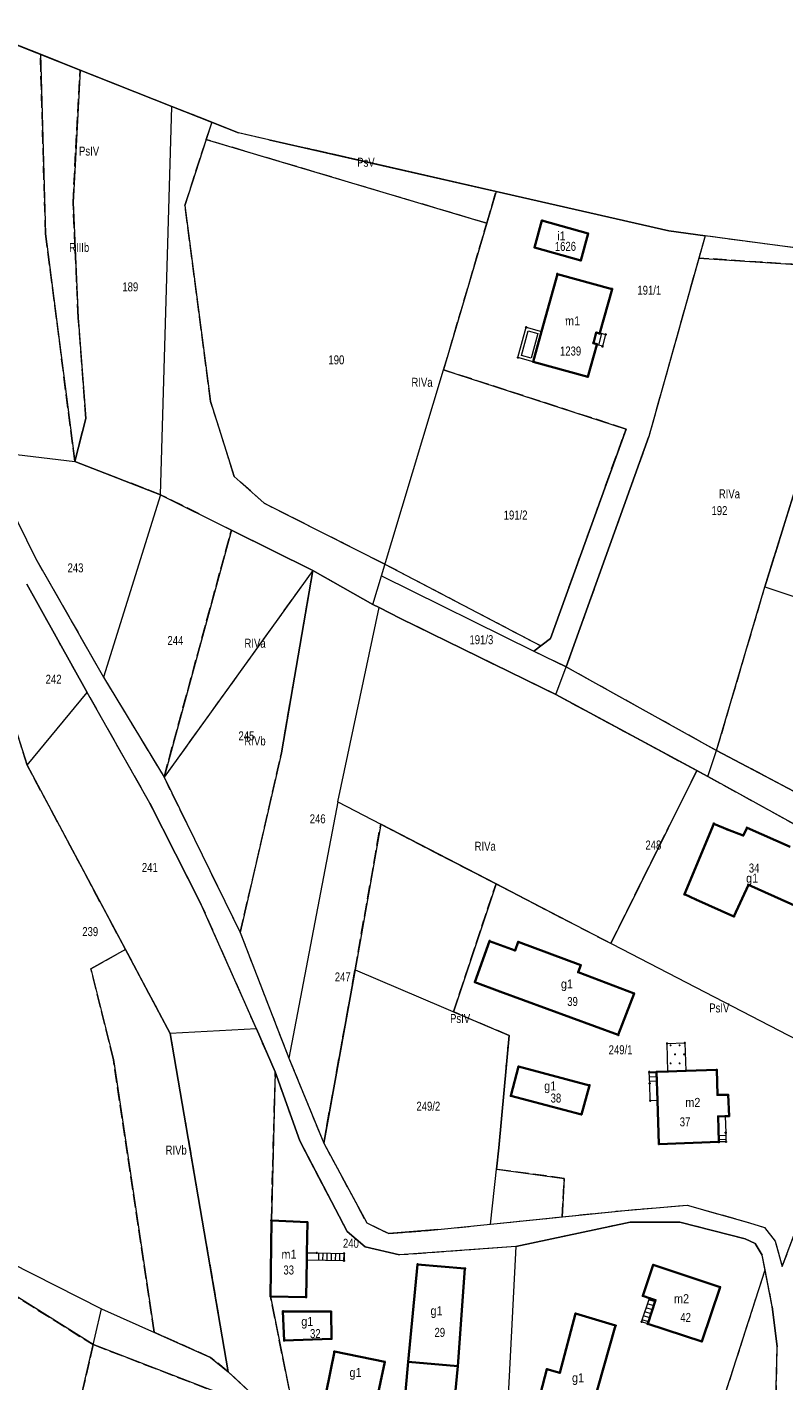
# Model space of a CAD drawing. Header units: metres. Extents: x 7496145 to 7500200, y 5498500 to 5502080.
# Tile 126 of 202: x 7497426 to 7497552, y 5501450 to 5501676. Entities that reach past the tile are written whole.
import ezdxf
from ezdxf.enums import TextEntityAlignment as Align

# ---------------------------------------------------------------- set-up
doc = ezdxf.new("R2010")
doc.units = ezdxf.units.M
doc.header["$MEASUREMENT"] = 0
for name, pattern in [('2.25_0.75', [3, 2.25, -0.75]), ('219-1000', [0]), ('egug-1000', [0])]:
    doc.linetypes.add(name, pattern=pattern)
doc.layers.get('0').update_dxf_attribs({"color": 2, "linetype": 'CONTINUOUS', "lineweight": 5})
for name, color, linetype in [('209-oznaczenie konturu klasyfikacyjnego', 7, 'CONTINUOUS'), ('211-numer działki ewidencyjnej', 7, 'CONTINUOUS'), ('217-kontur klasyfikacyjny', 7, 'CONTINUOUS'), ('218-kontur użytku gruntowego', 7, 'CONTINUOUS'), ('219-działka ewidencyjna', 7, 'CONTINUOUS'), ('312-budynek ewidencyjny', 7, 'CONTINUOUS'), ('312-oznaczenie budynku ewidencyjnego', 7, 'CONTINUOUS'), ('312-oznaczenie budynku ewidencyjnego-Atr117', 7, 'CONTINUOUS'), ('352-schody', 7, 'CONTINUOUS'), ('Punkt budynku', 7, 'CONTINUOUS'), ('taras', 7, 'CONTINUOUS'), ('wjazd do podziemia', 7, 'CONTINUOUS')]:
    doc.layers.add(name, color=color, linetype=linetype)
doc.styles.get("Standard").update_dxf_attribs({"font": 'Working1250', "width": 0.75})

# ---------------------------------------------------------------- blocks, each defined once
blk = doc.blocks.new('PUNKTBUD')
at = {"color": 0}
blk.add_circle((0, 0), 0.09, dxfattribs=at)
blk = doc.blocks.new('PW02')
at = {"linetype": 'Continuous', "lineweight": 13}
h = blk.add_hatch(color=0, dxfattribs=at)
edge = h.paths.add_edge_path()
edge.add_arc((0, 0), 0.18, 0, 360)

msp = doc.modelspace()

# ---------------------------------------------------------------- linework, layer by layer
at = {"layer": '217-kontur klasyfikacyjny', "color": 3, "linetype": '2.25_0.75', "lineweight": 18, "flags": 128}
for points in [[(7497427.74, 5501671.18), (7497416.3, 5501675.72)], [(7497428.61, 5501641.29), (7497427.74, 5501671.18)], [(7497434.35, 5501668.56), (7497427.74, 5501671.18)], [(7497433.18, 5501646.52), (7497434.35, 5501668.56)], [(7497449.6, 5501662.51), (7497434.35, 5501668.56)], [(7497456.29, 5501659.86), (7497449.6, 5501662.51)], [(7497455.35, 5501656.97), (7497456.29, 5501659.86)], [(7497460.7, 5501658.11), (7497456.29, 5501659.86)], [(7497451.79, 5501646.02), (7497455.35, 5501656.97)], [(7497502.05, 5501643.03), (7497455.35, 5501656.97)], [(7497465.77, 5501656.95), (7497460.7, 5501658.11)], [(7497471.63, 5501655.62), (7497465.77, 5501656.95)], [(7497481.3, 5501653.42), (7497471.63, 5501655.62)], [(7497503.61, 5501648.35), (7497481.3, 5501653.42)], [(7497502.05, 5501643.03), (7497503.61, 5501648.35)], [(7497434.05, 5501627.3), (7497433.18, 5501646.52)], [(7497456.09, 5501613.35), (7497451.79, 5501646.02)], [(7497494.87, 5501618.62), (7497502.05, 5501643.03)], [(7497433.48, 5501603.33), (7497428.61, 5501641.29)], [(7497538.39, 5501640.94), (7497537.35, 5501637.24)], [(7497565.39, 5501637.33), (7497538.39, 5501640.94)], [(7497537.35, 5501637.24), (7497529.02, 5501607.51)], [(7497556.95, 5501635.96), (7497537.35, 5501637.24)], [(7497548.36, 5501582.48), (7497564.09, 5501633.13)], [(7497435.32, 5501610.53), (7497434.05, 5501627.3)], [(7497525.23, 5501608.75), (7497494.87, 5501618.62)], [(7497460.01, 5501600.87), (7497456.09, 5501613.35)], [(7497433.48, 5501603.33), (7497435.32, 5501610.53)], [(7497512.68, 5501573.87), (7497525.23, 5501608.75)], [(7497529.02, 5501607.51), (7497515.26, 5501569.13)], [(7497419.46, 5501602.4), (7497426.94, 5501587.22)], [(7497447.76, 5501597.82), (7497433.48, 5501603.33)], [(7497464.98, 5501596.39), (7497460.01, 5501600.87)], [(7497459.54, 5501591.91), (7497447.76, 5501597.82)], [(7497485.1, 5501586.23), (7497464.98, 5501596.39)], [(7497448.33, 5501550.73), (7497459.54, 5501591.91)], [(7497459.54, 5501591.91), (7497473.11, 5501585.21)], [(7497426.94, 5501587.22), (7497438.25, 5501567.42)], [(7497511.04, 5501572.61), (7497485.1, 5501586.23)], [(7497473.11, 5501585.21), (7497448.33, 5501550.73)], [(7497467.89, 5501554.83), (7497473.11, 5501585.21)], [(7497473.11, 5501585.21), (7497483.07, 5501579.55)], [(7497435.55, 5501564.85), (7497425.51, 5501582.9)], [(7497540.31, 5501555.18), (7497548.36, 5501582.48)], [(7497483.07, 5501579.55), (7497484.13, 5501579.01)], [(7497484.13, 5501579.01), (7497487.7, 5501577.21)], [(7497487.7, 5501577.21), (7497513.53, 5501564.53)], [(7497509.9, 5501571.73), (7497511.04, 5501572.61)], [(7497511.04, 5501572.61), (7497512.68, 5501573.87)], [(7497515.26, 5501569.13), (7497509.9, 5501571.73)], [(7497540.31, 5501555.18), (7497515.26, 5501569.13)], [(7497438.25, 5501567.42), (7497448.33, 5501550.73)], [(7497425.56, 5501552.74), (7497421.68, 5501564.99)], [(7497445.98, 5501546.4), (7497435.55, 5501564.85)], [(7497513.53, 5501564.53), (7497537.03, 5501551.85)], [(7497461.02, 5501524.86), (7497467.89, 5501554.83)], [(7497563.9, 5501542.73), (7497540.31, 5501555.18)], [(7497441.89, 5501522.07), (7497425.56, 5501552.74)], [(7497448.33, 5501550.73), (7497461.02, 5501524.86)], [(7497522.68, 5501523.07), (7497537.03, 5501551.85)], [(7497537.03, 5501551.85), (7497538.85, 5501550.87)], [(7497538.85, 5501550.87), (7497579.67, 5501528.32)], [(7497454.53, 5501529.57), (7497445.98, 5501546.4)], [(7497480.13, 5501518.67), (7497484.39, 5501542.91)], [(7497484.39, 5501542.91), (7497503.59, 5501532.96)], [(7497496.5, 5501511.68), (7497503.59, 5501532.96)], [(7497503.59, 5501532.96), (7497509.78, 5501529.76)], [(7497509.78, 5501529.76), (7497522.68, 5501523.07)], [(7497463.71, 5501508.83), (7497454.53, 5501529.57)], [(7497461.02, 5501524.86), (7497469.11, 5501503.92)], [(7497436.16, 5501518.8), (7497441.89, 5501522.07)], [(7497441.89, 5501522.07), (7497449.34, 5501508.06)], [(7497439.91, 5501503.71), (7497436.16, 5501518.8)], [(7497474.91, 5501489.79), (7497480.13, 5501518.67)], [(7497505.77, 5501507.72), (7497496.5, 5501511.68)], [(7497449.34, 5501508.06), (7497459.01, 5501451.68)], [(7497466.85, 5501501.65), (7497463.71, 5501508.83)], [(7497504.07, 5501489), (7497505.77, 5501507.72)], [(7497446.7, 5501458.28), (7497439.91, 5501503.71)], [(7497469.11, 5501503.92), (7497474.91, 5501489.79)], [(7497466.19, 5501476.92), (7497466.85, 5501501.65)], [(7497470.92, 5501490.19), (7497466.85, 5501501.65)], [(7497478.82, 5501475.05), (7497470.92, 5501490.19)], [(7497474.91, 5501489.79), (7497482.07, 5501476.5)], [(7497384.15, 5501489.09), (7497436.53, 5501456.22)], [(7497503.67, 5501485.44), (7497504.07, 5501489)], [(7497514.96, 5501483.92), (7497503.67, 5501485.44)], [(7497514.58, 5501477.51), (7497514.96, 5501483.92)], [(7497551.24, 5501469.26), (7497555.95, 5501481.76)], [(7497514.58, 5501477.51), (7497525.01, 5501478.59)], [(7497525.01, 5501478.59), (7497535.39, 5501479.45)], [(7497535.39, 5501479.45), (7497545.81, 5501476.52)], [(7497466.05, 5501464.25), (7497466.19, 5501476.92)], [(7497482.07, 5501476.5), (7497485.76, 5501474.71)], [(7497493.91, 5501475.38), (7497502.65, 5501476.28)], [(7497502.65, 5501476.28), (7497514.58, 5501477.51)], [(7497525.94, 5501476.61), (7497506.87, 5501472.54)], [(7497534.16, 5501476.62), (7497525.94, 5501476.61)], [(7497545.05, 5501473.82), (7497534.16, 5501476.62)], [(7497545.81, 5501476.52), (7497548.29, 5501475.75)], [(7497548.29, 5501475.75), (7497550.03, 5501473.48)], [(7497481.82, 5501472.5), (7497478.82, 5501475.05)], [(7497485.76, 5501474.71), (7497493.91, 5501475.38)], [(7497546.74, 5501473.07), (7497545.05, 5501473.82)], [(7497550.03, 5501473.48), (7497551.24, 5501469.26)], [(7497487.51, 5501471.16), (7497481.82, 5501472.5)], [(7497506.87, 5501472.54), (7497487.51, 5501471.16)], [(7497547.92, 5501471.1), (7497546.74, 5501473.07)], [(7497548.39, 5501468.68), (7497547.92, 5501471.1)], [(7497535.15, 5501427.46), (7497548.39, 5501468.68)], [(7497549.58, 5501462.58), (7497548.39, 5501468.68)], [(7497469.72, 5501445.92), (7497466.05, 5501464.25)], [(7497550.41, 5501455.84), (7497549.58, 5501462.58)], [(7497456.08, 5501454.1), (7497446.7, 5501458.28)], [(7497436.53, 5501456.22), (7497432.63, 5501439.4)], [(7497436.53, 5501456.22), (7497463.25, 5501445.91)], [(7497549.75, 5501429.16), (7497550.41, 5501455.84)], [(7497459.01, 5501451.68), (7497456.08, 5501454.1)], [(7497463.24, 5501447.77), (7497459.01, 5501451.68)]]:
    msp.add_lwpolyline(points, dxfattribs=at)
at = {"layer": '218-kontur użytku gruntowego', "color": 3, "linetype": 'egug-1000', "lineweight": 18, "flags": 128}
for points in [[(7497427.74, 5501671.18), (7497416.3, 5501675.72)], [(7497427.74, 5501671.18), (7497428.61, 5501641.29)], [(7497434.35, 5501668.56), (7497427.74, 5501671.18)], [(7497434.35, 5501668.56), (7497433.18, 5501646.52)], [(7497449.6, 5501662.51), (7497434.35, 5501668.56)], [(7497456.29, 5501659.86), (7497449.6, 5501662.51)], [(7497456.29, 5501659.86), (7497455.35, 5501656.97)], [(7497460.7, 5501658.11), (7497456.29, 5501659.86)], [(7497455.35, 5501656.97), (7497451.79, 5501646.02)], [(7497455.35, 5501656.97), (7497502.05, 5501643.03)], [(7497465.77, 5501656.95), (7497460.7, 5501658.11)], [(7497471.63, 5501655.62), (7497465.77, 5501656.95)], [(7497481.3, 5501653.42), (7497471.63, 5501655.62)], [(7497503.61, 5501648.35), (7497481.3, 5501653.42)], [(7497503.61, 5501648.35), (7497502.05, 5501643.03)], [(7497532.33, 5501641.76), (7497503.61, 5501648.35)], [(7497433.18, 5501646.52), (7497434.05, 5501627.3)], [(7497451.79, 5501646.02), (7497456.09, 5501613.35)], [(7497502.05, 5501643.03), (7497494.87, 5501618.62)], [(7497428.61, 5501641.29), (7497433.48, 5501603.33)], [(7497538.39, 5501640.94), (7497532.33, 5501641.76)], [(7497538.39, 5501640.94), (7497537.35, 5501637.24)], [(7497565.39, 5501637.33), (7497538.39, 5501640.94)], [(7497537.35, 5501637.24), (7497529.02, 5501607.51)], [(7497537.35, 5501637.24), (7497556.95, 5501635.96)], [(7497548.36, 5501582.48), (7497564.09, 5501633.13)], [(7497434.05, 5501627.3), (7497435.32, 5501610.53)], [(7497494.87, 5501618.62), (7497525.23, 5501608.75)], [(7497456.09, 5501613.35), (7497460.01, 5501600.87)], [(7497435.32, 5501610.53), (7497433.48, 5501603.33)], [(7497525.23, 5501608.75), (7497512.68, 5501573.87)], [(7497529.02, 5501607.51), (7497515.26, 5501569.13)], [(7497419.46, 5501602.4), (7497426.94, 5501587.22)], [(7497433.48, 5501603.33), (7497447.76, 5501597.82)], [(7497460.01, 5501600.87), (7497464.98, 5501596.39)], [(7497447.76, 5501597.82), (7497459.54, 5501591.91)], [(7497464.98, 5501596.39), (7497485.1, 5501586.23)], [(7497459.54, 5501591.91), (7497448.33, 5501550.73)], [(7497473.11, 5501585.21), (7497459.54, 5501591.91)], [(7497426.94, 5501587.22), (7497438.25, 5501567.42)], [(7497485.1, 5501586.23), (7497511.04, 5501572.61)], [(7497473.11, 5501585.21), (7497448.33, 5501550.73)], [(7497473.11, 5501585.21), (7497467.89, 5501554.83)], [(7497483.07, 5501579.55), (7497473.11, 5501585.21)], [(7497435.55, 5501564.85), (7497425.51, 5501582.9)], [(7497540.31, 5501555.18), (7497548.36, 5501582.48)], [(7497484.13, 5501579.01), (7497483.07, 5501579.55)], [(7497487.7, 5501577.21), (7497484.13, 5501579.01)], [(7497513.53, 5501564.53), (7497487.7, 5501577.21)], [(7497511.04, 5501572.61), (7497509.9, 5501571.73)], [(7497512.68, 5501573.87), (7497511.04, 5501572.61)], [(7497509.9, 5501571.73), (7497515.26, 5501569.13)], [(7497515.26, 5501569.13), (7497540.31, 5501555.18)], [(7497438.25, 5501567.42), (7497448.33, 5501550.73)], [(7497421.68, 5501564.99), (7497425.56, 5501552.74)], [(7497445.98, 5501546.4), (7497435.55, 5501564.85)], [(7497537.03, 5501551.85), (7497513.53, 5501564.53)], [(7497467.89, 5501554.83), (7497461.02, 5501524.86)], [(7497563.9, 5501542.73), (7497540.31, 5501555.18)], [(7497425.56, 5501552.74), (7497441.89, 5501522.07)], [(7497448.33, 5501550.73), (7497461.02, 5501524.86)], [(7497537.03, 5501551.85), (7497522.68, 5501523.07)], [(7497538.85, 5501550.87), (7497537.03, 5501551.85)], [(7497579.67, 5501528.32), (7497538.85, 5501550.87)], [(7497454.53, 5501529.57), (7497445.98, 5501546.4)], [(7497484.39, 5501542.91), (7497480.13, 5501518.67)], [(7497503.59, 5501532.96), (7497484.39, 5501542.91)], [(7497503.59, 5501532.96), (7497496.5, 5501511.68)], [(7497509.78, 5501529.76), (7497503.59, 5501532.96)], [(7497522.68, 5501523.07), (7497509.78, 5501529.76)], [(7497463.71, 5501508.83), (7497454.53, 5501529.57)], [(7497461.02, 5501524.86), (7497469.11, 5501503.92)], [(7497441.89, 5501522.07), (7497436.16, 5501518.8)], [(7497449.34, 5501508.06), (7497441.89, 5501522.07)], [(7497436.16, 5501518.8), (7497439.91, 5501503.71)], [(7497480.13, 5501518.67), (7497474.91, 5501489.79)], [(7497496.5, 5501511.68), (7497505.77, 5501507.72)], [(7497459.01, 5501451.68), (7497449.34, 5501508.06)], [(7497466.85, 5501501.65), (7497463.71, 5501508.83)], [(7497505.77, 5501507.72), (7497504.07, 5501489)], [(7497439.91, 5501503.71), (7497446.7, 5501458.28)], [(7497469.11, 5501503.92), (7497474.91, 5501489.79)], [(7497466.85, 5501501.65), (7497466.19, 5501476.92)], [(7497470.92, 5501490.19), (7497466.85, 5501501.65)], [(7497478.82, 5501475.05), (7497470.92, 5501490.19)], [(7497474.91, 5501489.79), (7497482.07, 5501476.5)], [(7497436.53, 5501456.22), (7497384.15, 5501489.09)], [(7497504.07, 5501489), (7497503.67, 5501485.44)], [(7497503.67, 5501485.44), (7497514.96, 5501483.92)], [(7497514.96, 5501483.92), (7497514.58, 5501477.51)], [(7497551.24, 5501469.26), (7497555.95, 5501481.76)], [(7497514.58, 5501477.51), (7497525.01, 5501478.59)], [(7497525.01, 5501478.59), (7497535.39, 5501479.45)], [(7497535.39, 5501479.45), (7497545.81, 5501476.52)], [(7497466.19, 5501476.92), (7497466.05, 5501464.25)], [(7497482.07, 5501476.5), (7497485.76, 5501474.71)], [(7497493.91, 5501475.38), (7497502.65, 5501476.28)], [(7497502.65, 5501476.28), (7497514.58, 5501477.51)], [(7497525.94, 5501476.61), (7497506.87, 5501472.54)], [(7497534.16, 5501476.62), (7497525.94, 5501476.61)], [(7497545.05, 5501473.82), (7497534.16, 5501476.62)], [(7497545.81, 5501476.52), (7497548.29, 5501475.75)], [(7497548.29, 5501475.75), (7497550.03, 5501473.48)], [(7497481.82, 5501472.5), (7497478.82, 5501475.05)], [(7497485.76, 5501474.71), (7497493.91, 5501475.38)], [(7497546.74, 5501473.07), (7497545.05, 5501473.82)], [(7497550.03, 5501473.48), (7497551.24, 5501469.26)], [(7497487.51, 5501471.16), (7497481.82, 5501472.5)], [(7497506.87, 5501472.54), (7497487.51, 5501471.16)], [(7497547.92, 5501471.1), (7497546.74, 5501473.07)], [(7497548.39, 5501468.68), (7497547.92, 5501471.1)], [(7497535.15, 5501427.46), (7497548.39, 5501468.68)], [(7497549.58, 5501462.58), (7497548.39, 5501468.68)], [(7497466.05, 5501464.25), (7497469.72, 5501445.92)], [(7497550.41, 5501455.84), (7497549.58, 5501462.58)], [(7497446.7, 5501458.28), (7497456.08, 5501454.1)], [(7497432.63, 5501439.4), (7497436.53, 5501456.22)], [(7497463.25, 5501445.91), (7497436.53, 5501456.22)], [(7497549.75, 5501429.16), (7497550.41, 5501455.84)], [(7497456.08, 5501454.1), (7497459.01, 5501451.68)], [(7497459.01, 5501451.68), (7497463.24, 5501447.77)]]:
    msp.add_lwpolyline(points, dxfattribs=at)
at = {"layer": '219-działka ewidencyjna', "color": 3, "linetype": '219-1000', "lineweight": 18, "flags": 128}
for points in [[(7497416.3, 5501675.72), (7497434.35, 5501668.56)], [(7497434.35, 5501668.56), (7497433.18, 5501646.52)], [(7497434.35, 5501668.56), (7497449.6, 5501662.51)], [(7497447.76, 5501597.82), (7497449.6, 5501662.51)], [(7497449.6, 5501662.51), (7497460.7, 5501658.11)], [(7497465.77, 5501656.95), (7497460.7, 5501658.11)], [(7497465.77, 5501656.95), (7497471.63, 5501655.62)], [(7497471.63, 5501655.62), (7497503.61, 5501648.35)], [(7497503.61, 5501648.35), (7497494.87, 5501618.62)], [(7497503.61, 5501648.35), (7497532.33, 5501641.76)], [(7497433.18, 5501646.52), (7497434.05, 5501627.3)], [(7497538.39, 5501640.94), (7497529.02, 5501607.51)], [(7497532.33, 5501641.76), (7497538.39, 5501640.94)], [(7497565.39, 5501637.33), (7497538.39, 5501640.94)], [(7497565.39, 5501637.33), (7497548.36, 5501582.48)], [(7497434.05, 5501627.3), (7497435.32, 5501610.53)], [(7497484.51, 5501584.29), (7497494.87, 5501618.62)], [(7497494.87, 5501618.62), (7497525.23, 5501608.75)], [(7497433.48, 5501603.33), (7497435.32, 5501610.53)], [(7497512.68, 5501573.87), (7497525.23, 5501608.75)], [(7497515.26, 5501569.13), (7497529.02, 5501607.51)], [(7497416.77, 5501605.34), (7497433.48, 5501603.33)], [(7497419.46, 5501602.4), (7497426.94, 5501587.22)], [(7497419.46, 5501602.4), (7497426.94, 5501587.22)], [(7497447.76, 5501597.82), (7497433.48, 5501603.33)], [(7497447.76, 5501597.82), (7497438.25, 5501567.42)], [(7497447.76, 5501597.82), (7497459.54, 5501591.91)], [(7497459.54, 5501591.91), (7497448.33, 5501550.73)], [(7497459.54, 5501591.91), (7497473.11, 5501585.21)], [(7497426.94, 5501587.22), (7497438.25, 5501567.42)], [(7497426.94, 5501587.22), (7497438.25, 5501567.42)], [(7497467.89, 5501554.83), (7497473.11, 5501585.21)], [(7497473.11, 5501585.21), (7497483.07, 5501579.55)], [(7497483.07, 5501579.55), (7497484.51, 5501584.29)], [(7497484.51, 5501584.29), (7497509.9, 5501571.73)], [(7497425.51, 5501582.9), (7497435.55, 5501564.85)], [(7497425.51, 5501582.9), (7497435.55, 5501564.85)], [(7497540.31, 5501555.18), (7497548.36, 5501582.48)], [(7497548.36, 5501582.48), (7497598.91, 5501565.59)], [(7497483.07, 5501579.55), (7497484.13, 5501579.01)], [(7497477.25, 5501546.65), (7497484.13, 5501579.01)], [(7497484.13, 5501579.01), (7497487.7, 5501577.21)], [(7497487.7, 5501577.21), (7497513.53, 5501564.53)], [(7497509.9, 5501571.73), (7497512.68, 5501573.87)], [(7497509.9, 5501571.73), (7497515.26, 5501569.13)], [(7497513.53, 5501564.53), (7497515.26, 5501569.13)], [(7497438.25, 5501567.42), (7497448.33, 5501550.73)], [(7497438.25, 5501567.42), (7497448.33, 5501550.73)], [(7497421.68, 5501564.99), (7497425.56, 5501552.74)], [(7497425.56, 5501552.74), (7497435.55, 5501564.85)], [(7497445.98, 5501546.4), (7497435.55, 5501564.85)], [(7497445.98, 5501546.4), (7497435.55, 5501564.85)], [(7497513.53, 5501564.53), (7497538.85, 5501550.87)], [(7497467.89, 5501554.83), (7497461.02, 5501524.86)], [(7497538.85, 5501550.87), (7497540.31, 5501555.18)], [(7497540.31, 5501555.18), (7497579.95, 5501534.26)], [(7497425.56, 5501552.74), (7497449.34, 5501508.06)], [(7497448.33, 5501550.73), (7497461.02, 5501524.86)], [(7497448.33, 5501550.73), (7497461.02, 5501524.86)], [(7497579.67, 5501528.32), (7497538.85, 5501550.87)], [(7497445.98, 5501546.4), (7497454.53, 5501529.57)], [(7497445.98, 5501546.4), (7497454.53, 5501529.57)], [(7497477.25, 5501546.65), (7497469.11, 5501503.92)], [(7497477.25, 5501546.65), (7497484.39, 5501542.91)], [(7497484.39, 5501542.91), (7497480.13, 5501518.67)], [(7497484.39, 5501542.91), (7497564.55, 5501501.38)], [(7497463.71, 5501508.83), (7497454.53, 5501529.57)], [(7497463.71, 5501508.83), (7497454.53, 5501529.57)], [(7497461.02, 5501524.86), (7497469.11, 5501503.92)], [(7497461.02, 5501524.86), (7497469.11, 5501503.92)], [(7497474.91, 5501489.79), (7497480.13, 5501518.67)], [(7497480.13, 5501518.67), (7497505.77, 5501507.72)], [(7497463.71, 5501508.83), (7497449.34, 5501508.06)], [(7497449.34, 5501508.06), (7497459.01, 5501451.68)], [(7497463.71, 5501508.83), (7497466.85, 5501501.65)], [(7497463.71, 5501508.83), (7497466.85, 5501501.65)], [(7497504.07, 5501489), (7497505.77, 5501507.72)], [(7497469.11, 5501503.92), (7497474.91, 5501489.79)], [(7497469.11, 5501503.92), (7497474.91, 5501489.79)], [(7497466.85, 5501501.65), (7497470.92, 5501490.19)], [(7497466.85, 5501501.65), (7497470.92, 5501490.19)], [(7497470.92, 5501490.19), (7497478.82, 5501475.05)], [(7497470.92, 5501490.19), (7497478.82, 5501475.05)], [(7497474.91, 5501489.79), (7497482.07, 5501476.5)], [(7497474.91, 5501489.79), (7497482.07, 5501476.5)], [(7497502.65, 5501476.28), (7497504.07, 5501489)], [(7497551.24, 5501469.26), (7497555.95, 5501481.76)], [(7497551.24, 5501469.26), (7497555.95, 5501481.76)], [(7497502.65, 5501476.28), (7497525.01, 5501478.59)], [(7497502.65, 5501476.28), (7497525.01, 5501478.59)], [(7497525.01, 5501478.59), (7497535.39, 5501479.45)], [(7497525.01, 5501478.59), (7497535.39, 5501479.45)], [(7497535.39, 5501479.45), (7497545.81, 5501476.52)], [(7497535.39, 5501479.45), (7497545.81, 5501476.52)], [(7497482.07, 5501476.5), (7497485.76, 5501474.71)], [(7497482.07, 5501476.5), (7497485.76, 5501474.71)], [(7497493.91, 5501475.38), (7497502.65, 5501476.28)], [(7497493.91, 5501475.38), (7497502.65, 5501476.28)], [(7497506.87, 5501472.54), (7497525.94, 5501476.61)], [(7497506.87, 5501472.54), (7497525.94, 5501476.61)], [(7497525.94, 5501476.61), (7497534.16, 5501476.62)], [(7497525.94, 5501476.61), (7497534.16, 5501476.62)], [(7497534.16, 5501476.62), (7497545.05, 5501473.82)], [(7497534.16, 5501476.62), (7497545.05, 5501473.82)], [(7497545.81, 5501476.52), (7497548.29, 5501475.75)], [(7497545.81, 5501476.52), (7497548.29, 5501475.75)], [(7497548.29, 5501475.75), (7497550.03, 5501473.48)], [(7497548.29, 5501475.75), (7497550.03, 5501473.48)], [(7497478.82, 5501475.05), (7497481.82, 5501472.5)], [(7497478.82, 5501475.05), (7497481.82, 5501472.5)], [(7497493.91, 5501475.38), (7497485.76, 5501474.71)], [(7497493.91, 5501475.38), (7497485.76, 5501474.71)], [(7497545.05, 5501473.82), (7497546.74, 5501473.07)], [(7497545.05, 5501473.82), (7497546.74, 5501473.07)], [(7497550.03, 5501473.48), (7497551.24, 5501469.26)], [(7497550.03, 5501473.48), (7497551.24, 5501469.26)], [(7497481.82, 5501472.5), (7497487.51, 5501471.16)], [(7497481.82, 5501472.5), (7497487.51, 5501471.16)], [(7497506.87, 5501472.54), (7497487.51, 5501471.16)], [(7497506.87, 5501472.54), (7497487.51, 5501471.16)], [(7497506.87, 5501472.54), (7497504.98, 5501435.86)], [(7497546.74, 5501473.07), (7497547.92, 5501471.1)], [(7497546.74, 5501473.07), (7497547.92, 5501471.1)], [(7497549.58, 5501462.58), (7497547.92, 5501471.1)], [(7497549.58, 5501462.58), (7497547.92, 5501471.1)], [(7497422.74, 5501469.89), (7497437.91, 5501462.19)], [(7497432.63, 5501439.4), (7497437.91, 5501462.19)], [(7497437.91, 5501462.19), (7497456.08, 5501454.1)], [(7497549.58, 5501462.58), (7497550.41, 5501455.84)], [(7497549.58, 5501462.58), (7497550.41, 5501455.84)], [(7497549.75, 5501429.16), (7497550.41, 5501455.84)], [(7497549.75, 5501429.16), (7497550.41, 5501455.84)], [(7497456.08, 5501454.1), (7497459.01, 5501451.68)], [(7497459.01, 5501451.68), (7497463.24, 5501447.77)]]:
    msp.add_lwpolyline(points, dxfattribs=at)
at = {"layer": '312-budynek ewidencyjny', "color": 7, "linetype": 'Continuous', "lineweight": 35, "flags": 128}
for points in [[(7497509.99, 5501639.01), (7497511.24, 5501643.47)], [(7497511.24, 5501643.47), (7497518.94, 5501641.32)], [(7497518.94, 5501641.32), (7497517.7, 5501636.86)], [(7497517.7, 5501636.86), (7497509.99, 5501639.01)], [(7497511.17, 5501625), (7497513.8, 5501634.58)], [(7497513.8, 5501634.58), (7497522.9, 5501632.08)], [(7497522.9, 5501632.08), (7497520.88, 5501624.77)], [(7497509.78, 5501619.96), (7497511.17, 5501625)], [(7497520.27, 5501624.82), (7497519.79, 5501623.07)], [(7497520.85, 5501624.66), (7497520.27, 5501624.82)], [(7497520.88, 5501624.77), (7497520.85, 5501624.66)], [(7497520.35, 5501622.8), (7497518.88, 5501617.46)], [(7497519.79, 5501623.07), (7497520.38, 5501622.91)], [(7497520.38, 5501622.91), (7497520.35, 5501622.8)], [(7497518.88, 5501617.46), (7497509.78, 5501619.96)], [(7497534.97, 5501531.24), (7497539.85, 5501543.01)], [(7497539.85, 5501543.01), (7497542.1, 5501542.02)], [(7497542.1, 5501542.02), (7497544.74, 5501541.04)], [(7497544.74, 5501541.04), (7497545.37, 5501542.31)], [(7497545.37, 5501542.31), (7497552.55, 5501539.17)], [(7497545.61, 5501532.82), (7497543.2, 5501527.56)], [(7497555.36, 5501528.46), (7497545.61, 5501532.82)], [(7497536.86, 5501530.39), (7497534.97, 5501531.24)], [(7497543.2, 5501527.56), (7497536.86, 5501530.39)], [(7497500.08, 5501516.61), (7497502.53, 5501523.46)], [(7497502.53, 5501523.46), (7497506.75, 5501521.9)], [(7497506.75, 5501521.9), (7497507.27, 5501523.3)], [(7497507.27, 5501523.3), (7497517.71, 5501519.42)], [(7497517.71, 5501519.42), (7497517.27, 5501518.27)], [(7497504.22, 5501515.03), (7497500.08, 5501516.61)], [(7497517.27, 5501518.27), (7497526.58, 5501514.71)], [(7497523.94, 5501507.81), (7497504.22, 5501515.03)], [(7497526.58, 5501514.71), (7497523.94, 5501507.81)], [(7497506.05, 5501497.65), (7497507.32, 5501502.54)], [(7497507.32, 5501502.54), (7497519.17, 5501499.41)], [(7497530.32, 5501501.68), (7497532.21, 5501501.74)], [(7497530.47, 5501496.89), (7497530.32, 5501501.68)], [(7497532.21, 5501501.74), (7497535.17, 5501501.83)], [(7497535.17, 5501501.83), (7497540.33, 5501502)], [(7497540.33, 5501502), (7497540.45, 5501497.84)], [(7497519.17, 5501499.41), (7497517.81, 5501494.58)], [(7497517.81, 5501494.58), (7497506.05, 5501497.65)], [(7497530.7, 5501489.63), (7497530.47, 5501496.89)], [(7497540.45, 5501497.84), (7497542.24, 5501497.81)], [(7497542.24, 5501497.81), (7497542.38, 5501494.29)], [(7497541.76, 5501494.27), (7497540.56, 5501494.22)], [(7497540.56, 5501494.22), (7497540.69, 5501489.98)], [(7497542.38, 5501494.29), (7497541.76, 5501494.27)], [(7497540.69, 5501489.98), (7497530.7, 5501489.63)], [(7497466.05, 5501464.25), (7497466.19, 5501476.92)], [(7497466.19, 5501476.92), (7497472.2, 5501476.61)], [(7497472.2, 5501476.61), (7497472.11, 5501471.53)], [(7497472.11, 5501471.53), (7497472.09, 5501470.3)], [(7497472.09, 5501470.3), (7497471.98, 5501464.12)], [(7497488.96, 5501453.35), (7497490.54, 5501469.59)], [(7497490.54, 5501469.59), (7497498.42, 5501468.92)], [(7497498.42, 5501468.92), (7497497.23, 5501452.63)], [(7497528.02, 5501464.33), (7497529.74, 5501469.49)], [(7497529.74, 5501469.49), (7497540.91, 5501465.81)], [(7497529.14, 5501463.96), (7497528.02, 5501464.33)], [(7497540.91, 5501465.81), (7497537.86, 5501456.75)], [(7497471.98, 5501464.12), (7497466.05, 5501464.25)], [(7497528.84, 5501459.69), (7497530.15, 5501463.62)], [(7497530.15, 5501463.62), (7497529.14, 5501463.96)], [(7497468.13, 5501461.76), (7497476.13, 5501461.72)], [(7497468.32, 5501456.91), (7497468.13, 5501461.76)], [(7497476.13, 5501461.72), (7497476.22, 5501457.18)], [(7497514.23, 5501451.54), (7497516.82, 5501461.39)], [(7497516.82, 5501461.39), (7497523.5, 5501459.38)], [(7497523.5, 5501459.38), (7497519.59, 5501445.71)], [(7497537.86, 5501456.75), (7497528.84, 5501459.69)], [(7497476.22, 5501457.18), (7497468.32, 5501456.91)], [(7497475.31, 5501448.26), (7497476.68, 5501455.05)], [(7497476.68, 5501455.05), (7497485.08, 5501453.35)], [(7497485.08, 5501453.35), (7497483.63, 5501446.58)], [(7497488.15, 5501444.07), (7497488.96, 5501453.35)], [(7497488.96, 5501453.35), (7497497.23, 5501452.63)], [(7497497.23, 5501452.63), (7497488.96, 5501453.35)], [(7497497.23, 5501452.63), (7497496.33, 5501443.39)], [(7497510.97, 5501448.09), (7497512.06, 5501452.13)], [(7497512.06, 5501452.13), (7497514.23, 5501451.54)]]:
    msp.add_lwpolyline(points, dxfattribs=at)
at = {"layer": '352-schody', "color": 7, "linetype": 'Continuous', "lineweight": 18, "flags": 128}
for points in [[(7497519.79, 5501623.07), (7497520.27, 5501624.82), (7497520.85, 5501624.66), (7497520.88, 5501624.77), (7497521.84, 5501624.5), (7497521.31, 5501622.54), (7497520.35, 5501622.8), (7497520.38, 5501622.91)], [(7497519.79, 5501623.07), (7497520.27, 5501624.82), (7497520.85, 5501624.66), (7497520.88, 5501624.77), (7497521.84, 5501624.5), (7497521.31, 5501622.54), (7497520.35, 5501622.8), (7497520.38, 5501622.91)], [(7497529.26, 5501496.85), (7497529.17, 5501499.73), (7497529.11, 5501501.64), (7497530.32, 5501501.68), (7497530.47, 5501496.89)], [(7497529.26, 5501496.85), (7497529.17, 5501499.73), (7497529.11, 5501501.64), (7497530.32, 5501501.68), (7497530.47, 5501496.89)], [(7497540.69, 5501489.98), (7497540.56, 5501494.22), (7497541.76, 5501494.27), (7497541.82, 5501491.53), (7497541.87, 5501490.02)], [(7497540.69, 5501489.98), (7497540.56, 5501494.22), (7497541.76, 5501494.27), (7497541.82, 5501491.53), (7497541.87, 5501490.02)], [(7497473.75, 5501471.5), (7497478.31, 5501471.42), (7497478.29, 5501470.19), (7497472.09, 5501470.3), (7497472.11, 5501471.53)], [(7497473.75, 5501471.5), (7497478.31, 5501471.42), (7497478.29, 5501470.19), (7497472.09, 5501470.3), (7497472.11, 5501471.53)], [(7497527.83, 5501460.03), (7497529.14, 5501463.96), (7497530.15, 5501463.62), (7497528.84, 5501459.69)], [(7497527.83, 5501460.03), (7497529.14, 5501463.96), (7497530.15, 5501463.62), (7497528.84, 5501459.69)]]:
    msp.add_lwpolyline(points, close=True, dxfattribs=at)
for points in [[(7497520.69, 5501622.71), (7497521.22, 5501624.67)], [(7497530.33, 5501501.52), (7497529.12, 5501501.48)], [(7497530.35, 5501500.82), (7497529.14, 5501500.78)], [(7497530.37, 5501500.12), (7497529.16, 5501500.08)], [(7497541.83, 5501491.07), (7497540.66, 5501491.03)], [(7497541.86, 5501490.37), (7497540.68, 5501490.33)], [(7497474.08, 5501470.26), (7497474.1, 5501471.49)], [(7497474.78, 5501470.25), (7497474.8, 5501471.48)], [(7497475.48, 5501470.24), (7497475.5, 5501471.47)], [(7497476.18, 5501470.23), (7497476.2, 5501471.46)], [(7497476.88, 5501470.21), (7497476.9, 5501471.45)], [(7497477.58, 5501470.2), (7497477.6, 5501471.43)], [(7497478.28, 5501470.19), (7497478.3, 5501471.42)], [(7497529.62, 5501462.02), (7497528.61, 5501462.35)], [(7497529.84, 5501462.68), (7497528.83, 5501463.02)], [(7497530.06, 5501463.34), (7497529.05, 5501463.68)], [(7497528.95, 5501460.03), (7497527.94, 5501460.36)], [(7497529.17, 5501460.69), (7497528.16, 5501461.03)], [(7497529.39, 5501461.35), (7497528.38, 5501461.69)]]:
    msp.add_lwpolyline(points, dxfattribs=at)
at = {"layer": 'taras', "color": 0, "lineweight": 18}
for p, q in [((7497507.23, 5501620.67), (7497508.61, 5501625.7)), ((7497507.84, 5501621.02), (7497508.96, 5501625.09)), ((7497508.61, 5501625.7), (7497511.17, 5501625)), ((7497508.96, 5501625.09), (7497510.55, 5501624.65)), ((7497510.55, 5501624.65), (7497509.43, 5501620.58)), ((7497511.17, 5501625), (7497509.78, 5501619.96)), ((7497509.78, 5501619.96), (7497507.23, 5501620.67)), ((7497509.43, 5501620.58), (7497507.84, 5501621.02))]:
    msp.add_line(p, q, dxfattribs=at)
at = {"layer": 'wjazd do podziemia', "color": 7, "linetype": 'Continuous', "lineweight": 18, "flags": 128}
msp.add_lwpolyline([(7497532.21, 5501501.74), (7497532.06, 5501506.39), (7497535.02, 5501506.48), (7497535.17, 5501501.83)], close=True, dxfattribs=at)

# ---------------------------------------------------------------- block references
at = {"layer": 'Punkt budynku', "color": 5, "linetype": 'Continuous', "lineweight": 13}
for p in [(7497511.24, 5501643.47), (7497518.94, 5501641.32), (7497509.99, 5501639.01), (7497517.7, 5501636.86), (7497513.8, 5501634.58), (7497522.9, 5501632.08), (7497508.61, 5501625.7), (7497511.17, 5501625), (7497520.27, 5501624.82), (7497520.85, 5501624.66), (7497520.88, 5501624.77), (7497521.84, 5501624.5), (7497519.79, 5501623.07), (7497520.35, 5501622.8), (7497520.38, 5501622.91), (7497521.31, 5501622.54), (7497507.23, 5501620.67), (7497509.78, 5501619.96), (7497518.88, 5501617.46), (7497539.85, 5501543.01), (7497542.1, 5501542.02), (7497544.74, 5501541.04), (7497545.37, 5501542.31), (7497545.61, 5501532.82), (7497534.97, 5501531.24), (7497536.86, 5501530.39), (7497543.2, 5501527.56), (7497502.53, 5501523.46), (7497507.27, 5501523.3), (7497506.75, 5501521.9), (7497517.71, 5501519.42), (7497500.08, 5501516.61), (7497517.27, 5501518.27), (7497504.22, 5501515.03), (7497526.58, 5501514.71), (7497523.94, 5501507.81), (7497532.06, 5501506.39), (7497535.02, 5501506.48), (7497507.32, 5501502.54), (7497529.11, 5501501.64), (7497530.32, 5501501.68), (7497532.21, 5501501.74), (7497535.17, 5501501.83), (7497540.33, 5501502), (7497519.17, 5501499.41), (7497529.17, 5501499.73), (7497506.05, 5501497.65), (7497529.26, 5501496.85), (7497530.47, 5501496.89), (7497540.45, 5501497.84), (7497542.24, 5501497.81), (7497517.81, 5501494.58), (7497540.56, 5501494.22), (7497541.76, 5501494.27), (7497542.38, 5501494.29), (7497541.82, 5501491.53), (7497530.7, 5501489.63), (7497540.69, 5501489.98), (7497541.87, 5501490.02), (7497466.19, 5501476.92), (7497472.2, 5501476.61), (7497472.11, 5501471.53), (7497473.75, 5501471.5), (7497478.31, 5501471.42), (7497472.09, 5501470.3), (7497478.29, 5501470.19), (7497490.54, 5501469.59), (7497498.42, 5501468.92), (7497529.74, 5501469.49), (7497466.05, 5501464.25), (7497528.02, 5501464.33), (7497540.91, 5501465.81), (7497471.98, 5501464.12), (7497529.14, 5501463.96), (7497530.15, 5501463.62), (7497468.13, 5501461.76), (7497476.13, 5501461.72), (7497516.82, 5501461.39), (7497527.83, 5501460.03), (7497523.5, 5501459.38), (7497528.84, 5501459.69), (7497468.32, 5501456.91), (7497476.22, 5501457.18), (7497537.86, 5501456.75), (7497476.68, 5501455.05), (7497485.08, 5501453.35), (7497488.96, 5501453.35), (7497497.23, 5501452.63), (7497512.06, 5501452.13), (7497514.23, 5501451.54)]:
    msp.add_blockref('PUNKTBUD', p, dxfattribs=at)
at = {"layer": 'wjazd do podziemia', "color": 7, "linetype": 'Continuous', "lineweight": 18}
for p in [(7497532.64, 5501506.08), (7497534.14, 5501506.08), (7497532.64, 5501503.08), (7497533.39, 5501504.58), (7497534.14, 5501503.08), (7497534.89, 5501504.58)]:
    msp.add_blockref('PW02', p, dxfattribs=at)

# ---------------------------------------------------------------- texts
at = {"layer": '209-oznaczenie konturu klasyfikacyjnego', "color": 3, "linetype": 'Continuous', "lineweight": 18, "width": 0.79}
for s, p in [('PsIV', (7497434.18, 5501654.32)), ('PsV', (7497480.48, 5501652.45)), ('RIIIb', (7497432.53, 5501638.26)), ('RIVa', (7497489.51, 5501615.79)), ('RIVa', (7497540.68, 5501597.21)), ('RIVa', (7497461.72, 5501572.32)), ('RIVb', (7497461.72, 5501556.04)), ('RIVa', (7497500.03, 5501538.5)), ('PsIV', (7497539.09, 5501511.56)), ('PsIV', (7497495.94, 5501509.81)), ('RIVb', (7497448.59, 5501487.88))]:
    msp.add_text(s, height=1.5, dxfattribs=at).set_placement(p)
at = {"layer": '211-numer działki ewidencyjnej', "color": 3, "linetype": 'Continuous', "lineweight": 18, "width": 0.79}
for s, p in [('189', (7497441.39, 5501633.19)), ('191/1', (7497527.12, 5501632.63)), ('190', (7497475.69, 5501621.03)), ('191/2', (7497504.87, 5501595.18)), ('192', (7497539.46, 5501595.91)), ('243', (7497432.27, 5501586.38)), ('244', (7497448.9, 5501574.28)), ('191/3', (7497499.17, 5501574.41)), ('242', (7497428.62, 5501567.82)), ('245', (7497460.72, 5501558.39)), ('246', (7497472.58, 5501544.57)), ('248', (7497528.46, 5501540.2)), ('241', (7497444.64, 5501536.46)), ('239', (7497434.72, 5501525.78)), ('247', (7497476.75, 5501518.22)), ('249/1', (7497522.34, 5501506.09)), ('249/2', (7497490.34, 5501496.69))]:
    msp.add_text(s, height=1.5, dxfattribs=at).set_placement(p, align=Align.TOP_LEFT)
msp.add_text('240', height=1.5, dxfattribs=at).set_placement((7497478.11, 5501472.35))
at = {"layer": '312-oznaczenie budynku ewidencyjnego', "color": 7, "linetype": 'Continuous', "lineweight": 18, "width": 0.79}
for s, p in [('1626', (7497513.38, 5501639.94)), ('1239', (7497514.24, 5501622.5)), ('34', (7497545.67, 5501536.37)), ('39', (7497515.45, 5501514.14)), ('38', (7497512.68, 5501498.05)), ('37', (7497534.17, 5501494.08)), ('33', (7497468.2, 5501469.4)), ('42', (7497534.27, 5501461.5)), ('32', (7497472.63, 5501458.81)), ('29', (7497493.35, 5501459.01))]:
    msp.add_text(s, height=1.5, dxfattribs=at).set_placement(p, align=Align.TOP_LEFT)
at = {"layer": '312-oznaczenie budynku ewidencyjnego-Atr117', "color": 7, "width": 0.9}
for s, p in [('i1', (7497514.47, 5501640.17)), ('m1', (7497516.34, 5501626.02)), ('g1', (7497515.4, 5501515.56)), ('g1', (7497512.61, 5501498.56)), ('m2', (7497536.35, 5501495.82)), ('m1', (7497469.13, 5501470.52)), ('m2', (7497534.47, 5501463.12)), ('g1', (7497493.69, 5501461.11)), ('g1', (7497472.18, 5501459.34)), ('g1', (7497480.2, 5501450.82)), ('g1', (7497517.24, 5501449.95))]:
    msp.add_text(s, height=1.5, dxfattribs=at).set_placement(p, align=Align.CENTER)
msp.add_text('g1', height=1.5, dxfattribs=at).set_placement((7497545.22, 5501534.68), align=Align.TOP_LEFT)

doc.saveas('drawing.dxf')
